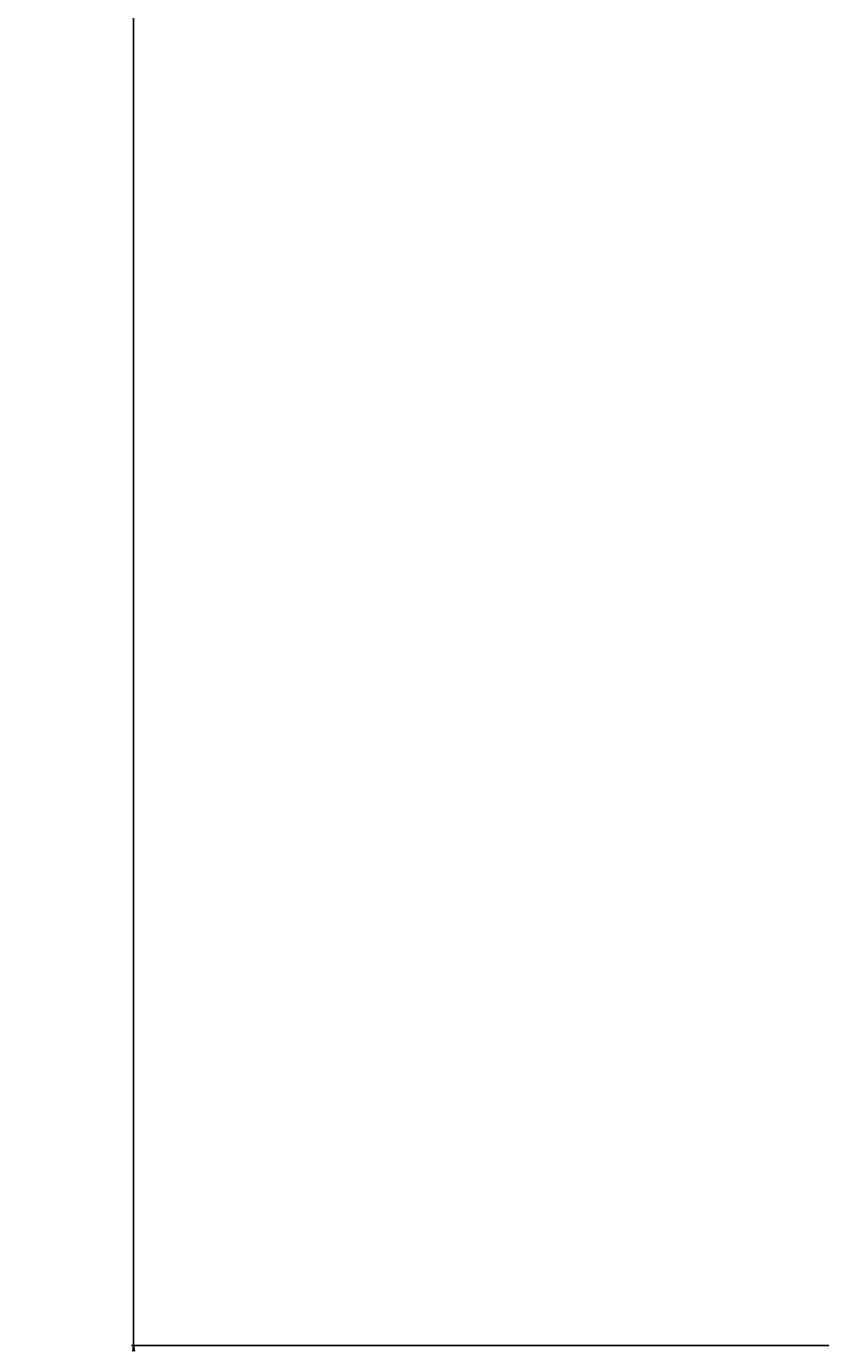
# Model space of a CAD drawing. Header units: millimetres. Extents: x -4428 to 4131, y -3615 to 4038.
# Tile 46 of 172: x -4388 to -3681, y 556 to 1730. Entities that reach past the tile are written whole.
import ezdxf

# ---------------------------------------------------------------- set-up
doc = ezdxf.new("R2010")
doc.units = ezdxf.units.MM
doc.linetypes.add('K5LT_THIN', pattern=[0])
doc.layers.add('Системный слой', color=7, linetype='Continuous')
doc.styles.add('KDIMTEXTSTYLE', font='GOST_AU.SHX', dxfattribs={"width": 0.96, "oblique": 15, "height": 5})
doc.dimstyles.new('KDIMSTYLE (1.00)', dxfattribs={"dimtxt": 5, "dimasz": 1, "dimexe": 2, "dimexo": 0, "dimgap": 1, "dimtad": 1, "dimtxsty": 'KDIMTEXTSTYLE', "dimsah": 1, "dimcen": 0, "dimdle": 1, "dimadec": 0, "dimazin": 0, "dimtfac": 0.667, "dimtmove": 0, "dimatfit": 3, "dimfxl": 1, "dimtvp": 1, "dimtolj": 1, "dimtzin": 0, "dimarcsym": 0})

# ---------------------------------------------------------------- blocks, each defined once
blk = doc.blocks.new('KDIMARROW_01')
at = {"layer": 'Системный слой'}
blk.add_hatch(color=0, dxfattribs=at).paths.add_polyline_path([(-5, -0.7), (0, 0), (-5, 0.7), (-4.5, 0)])
at = {"layer": 'Системный слой', "color": 0, "linetype": 'K5LT_THIN', "lineweight": 20}
for p, q in [((-4.5, 0), (-5, 0.7)), ((-5, 0.7), (0, 0)), ((0, 0), (-5, -0.7)), ((-5, -0.7), (-4.5, 0)), ((0, 0), (-1, 0))]:
    blk.add_line(p, q, dxfattribs=at)

msp = doc.modelspace()

# ---------------------------------------------------------------- dimensions: what is measured, and where the dimension line sits
at = {"layer": 'Системный слой', "color": 7}
msp.add_linear_dim(base=(-4292.545, 555.572), p1=(-3945.336, 3242.572), p2=(-3530.336, 555.572), angle=90, location=(-4292.545, 1899.072), dimstyle='KDIMSTYLE (1.00)', override={"dimexo": 0, "dimpost": '\\H75.0;\\W0.965;\\Q15;<>', "dimblk1": 'KDIMARROW_01', "dimblk2": 'KDIMARROW_01', "dimse1": 0, "dimse2": 0, "dimclrt": 7, "dimtolj": 1}, dxfattribs=at).render()

doc.saveas('drawing.dxf')
